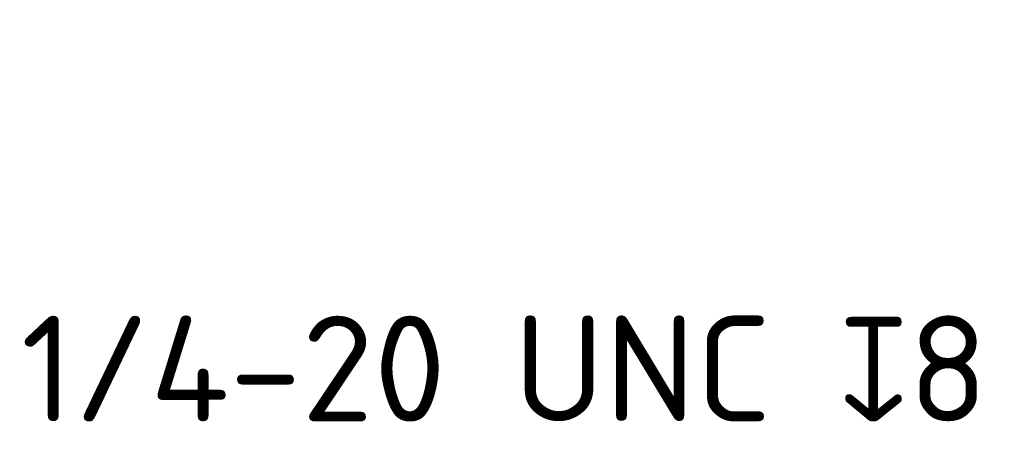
# Model space of a CAD drawing. Header units: millimetres. Extents: x 5 to 415, y 5 to 292.
# Tile 79 of 199: x 168 to 200, y 204 to 219. Entities that reach past the tile are written whole.
import ezdxf

# ---------------------------------------------------------------- set-up
doc = ezdxf.new("R2010")
doc.units = ezdxf.units.MM
doc.layers.add('Symbol (ISO)', color=7, linetype='Continuous', lineweight=25)
doc.styles.add('Notiztext (ISO)', font='isocpeur.ttf')
doc.dimstyles.new('Standard - Methode 1b (ISO)$7', dxfattribs={"dimtxt": 3.5, "dimasz": 2.5, "dimexe": 2, "dimexo": 0, "dimgap": 0.762, "dimtad": 1, "dimtoh": 1, "dimdsep": 46, "dimtxsty": 'Notiztext (ISO)', "dimcen": 0.09, "dimdle": 10, "dimclrd": 256, "dimclre": 256, "dimclrt": 256, "dimazin": 2, "dimtfac": 1, "dimtmove": 0, "dimatfit": 3, "dimfxl": 1, "dimtolj": 1, "dimlwd": -1, "dimlwe": -1, "dimarcsym": 0})

msp = doc.modelspace()

# ---------------------------------------------------------------- texts
at = {"layer": 'Symbol (ISO)', "insert": (167.66786993, 208.72521261), "char_height": 3.4999999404, "width": 33.1167957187, "attachment_point": 1, "style": 'Notiztext (ISO)'}
msp.add_mtext('\\fISOCPEUR|b0|i0;{\\H3.5000;1/4-20 UNC }\\fAIGDT|b0|i0;{\\H3.5000;x}\\fISOCPEUR|b0|i0;{\\H3.5000;8}', dxfattribs=at)

# ---------------------------------------------------------------- leaders
at = {"layer": 'Symbol (ISO)', "annotation_type": 0, "has_hookline": 1, "hookline_direction": 0, "text_width": 32.54677955}
msp.add_leader([(140.53672224, 228.76820409), (164.40586993, 206.97521264), (166.90586993, 206.97521264)], dimstyle='Standard - Methode 1b (ISO)$7', override={"dimtad": 0}, dxfattribs=at)

doc.saveas('drawing.dxf')
